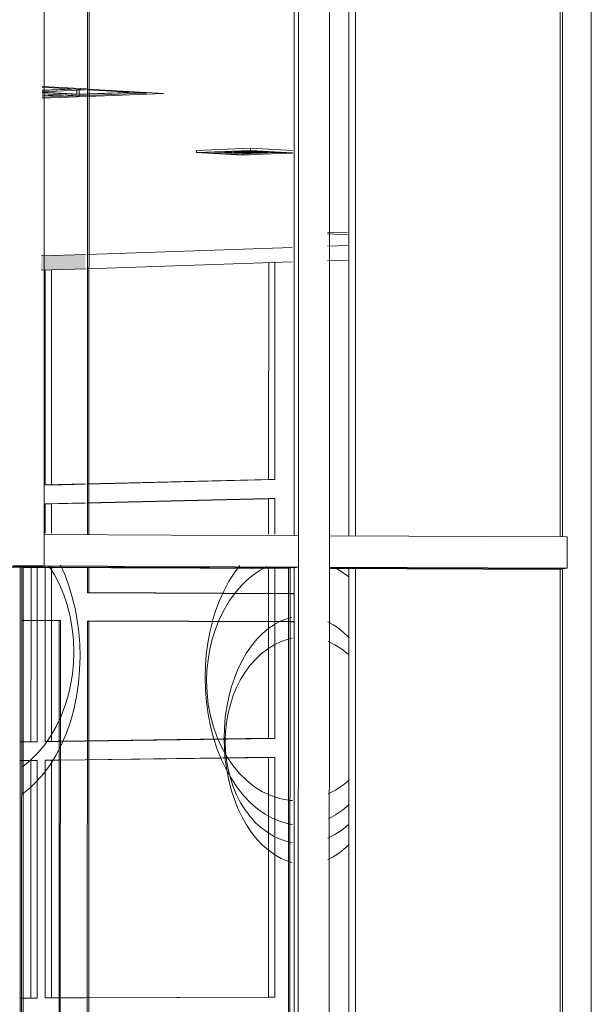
# Model space of a CAD drawing. Header units: metres. Extents: x -32 to 90, y -28 to 32.
# Tile 89 of 148: x 90.06778 to 90.068622, y 1.777383 to 1.778833. Entities that reach past the tile are written whole.
import ezdxf

# ---------------------------------------------------------------- set-up
doc = ezdxf.new("R2010")
doc.units = ezdxf.units.M
for name, color, linetype, lineweight in [('A-CLNG', 13, 'Continuous', 18), ('A-CLNG-PATT', 13, 'Continuous', 35), ('A-DOOR', 31, 'Continuous', 18), ('A-GLAZ-CURT', 52, 'Continuous', 18), ('A-GLAZ-CWMG', 51, 'Continuous', 18), ('A-WALL', 113, 'Continuous', 18), ('E-LITE-EQPM', 33, 'Continuous', 18)]:
    doc.layers.add(name, color=color, linetype=linetype, lineweight=lineweight)

msp = doc.modelspace()

# ---------------------------------------------------------------- hatches: boundary and pattern name
at = {"layer": 'A-CLNG-PATT'}
h = msp.add_hatch(color=256, dxfattribs=at)
h.paths.add_polyline_path([(90.0670029, 1.7784371), (90.0670428, 1.7784384), (90.0670428, 1.778459), (90.0670031, 1.7784577), (90.067003, 1.7784472)], flags=0)
h.paths.add_polyline_path([(90.0674212, 1.7784509), (90.0677598, 1.7784621), (90.0677598, 1.7784831), (90.0674214, 1.7784718), (90.0674213, 1.7784604)], flags=0)
h.paths.add_polyline_path([(90.0678115, 1.7784638), (90.0678767, 1.7784659), (90.0678767, 1.7784871), (90.0678116, 1.7784849), (90.0678115, 1.7784726)], flags=0)
h.paths.add_polyline_path([(90.0670073, 1.7788666), (90.0670471, 1.7788697), (90.0670471, 1.7789084), (90.0670077, 1.7789052), (90.0670073, 1.7788679)], flags=0)
h.paths.add_polyline_path([(90.0674247, 1.7788854), (90.0677626, 1.7789011), (90.067763, 1.7789952), (90.0675918, 1.7789967), (90.0674689, 1.7789279), (90.0674251, 1.7789257), (90.0674248, 1.7788863)], flags=0)
h.paths.add_polyline_path([(90.0678142, 1.7789029), (90.0678793, 1.7789063), (90.0678795, 1.7789942), (90.0678148, 1.7789947), (90.0678142, 1.7789034)], flags=0)
h.paths.add_polyline_path([(90.0685921, 1.7789985), (90.0686219, 1.7790169), (90.0686219, 1.7791595), (90.0685798, 1.7791579), (90.0685798, 1.7791171), (90.0686155, 1.7791168), (90.0686146, 1.779112), (90.0685984, 1.7791039), (90.0685797, 1.7791039), (90.0685795, 1.7789986)], flags=0)
h.paths.add_polyline_path([(90.0681837, 1.779002), (90.0681843, 1.7791923), (90.067816, 1.7791962), (90.0678149, 1.7790051), (90.0681835, 1.779002)], flags=0)
h.paths.add_polyline_path([(90.0677633, 1.7790056), (90.0677642, 1.7791967), (90.0673937, 1.7792006), (90.0673931, 1.7791153), (90.0674206, 1.7791148), (90.0673927, 1.7790831), (90.0673923, 1.7790087), (90.067763, 1.7790056)], flags=0)
h.paths.add_polyline_path([(90.067341, 1.7790092), (90.0673413, 1.7790834), (90.0669956, 1.7790856), (90.066995, 1.7790122), (90.0673407, 1.7790092)], flags=0)
h.paths.add_polyline_path([(90.068585, 1.7791089), (90.0685807, 1.7791106), (90.0685816, 1.779109)], flags=0)
h.paths.add_polyline_path([(90.0673419, 1.7791156), (90.0673422, 1.7792012), (90.0669968, 1.7792048), (90.066996, 1.7791179), (90.0673415, 1.7791156)], flags=0)
h.paths.add_polyline_path([(90.0685799, 1.7791646), (90.0686222, 1.7791673), (90.068622, 1.7791876), (90.0685799, 1.7791881), (90.0685799, 1.7791647)], flags=0)

# ---------------------------------------------------------------- linework, layer by layer
at = {"layer": 'A-CLNG', "lineweight": 9}
for p, q in [((90.0678131, 1.7787343), (90.0678782, 1.7787306)), ((90.0678805, 1.7787305), (90.0679918, 1.7787241)), ((90.0678782, 1.7787196), (90.067813, 1.7787169)), ((90.0679918, 1.7787241), (90.0678804, 1.7787196)), ((90.0682336, 1.7785188), (90.0682631, 1.7785199)), ((90.0682631, 1.7785158), (90.0682336, 1.7785173)), ((90.0681814, 1.7784973), (90.0678791, 1.7784871)), ((90.068263, 1.7785), (90.0682335, 1.7784991)), ((90.0678768, 1.7784871), (90.0678116, 1.7784849)), ((90.067879, 1.778466), (90.0681814, 1.778476)), ((90.0682334, 1.7784777), (90.0682629, 1.7784787)), ((90.0678115, 1.7784638), (90.0678767, 1.7784659))]:
    msp.add_line(p, q, dxfattribs=at)
at = {"layer": 'A-DOOR', "lineweight": 9}
for p, q in [((90.067785, 1.7780272), (90.0673934, 1.7780288)), ((90.0673934, 1.7780284), (90.0677829, 1.7780267)), ((90.0677802, 1.7762249), (90.0677807, 1.7780263)), ((90.0677829, 1.7780267), (90.0677807, 1.7780263)), ((90.0677829, 1.7780267), (90.0677824, 1.776225)), ((90.0677829, 1.7780267), (90.0677824, 1.776225)), ((90.0677829, 1.7780267), (90.067785, 1.7780272)), ((90.0677846, 1.7762251), (90.067785, 1.7780272)), ((90.0681783, 1.7780251), (90.067785, 1.7780267)), ((90.067785, 1.7780263), (90.0681759, 1.7780246)), ((90.0681759, 1.7780246), (90.0681756, 1.7762977)), ((90.0681759, 1.7780246), (90.0681783, 1.7780251)), ((90.068178, 1.7762977), (90.0681783, 1.7780251)), ((90.0678399, 1.7779483), (90.0677838, 1.7779485)), ((90.0677838, 1.7779482), (90.0678382, 1.777948)), ((90.0678382, 1.777948), (90.0678379, 1.776822)), ((90.0678382, 1.777948), (90.0678399, 1.7779483)), ((90.0678396, 1.776822), (90.0678399, 1.7779483))]:
    msp.add_line(p, q, dxfattribs=at)
at = {"layer": 'A-GLAZ-CURT', "lineweight": 9}
for p, q in [((90.0685765, 1.7792033), (90.0685764, 1.7780711)), ((90.0685798, 1.7780711), (90.0685799, 1.7792032)), ((90.0678796, 1.7780748), (90.0678798, 1.7790046)), ((90.0678821, 1.7790046), (90.0678819, 1.7780748)), ((90.0681467, 1.7781558), (90.0681468, 1.778475)), ((90.0681559, 1.7784753), (90.0681559, 1.7781555)), ((90.0678176, 1.7784642), (90.0678175, 1.7781478)), ((90.0678267, 1.778148), (90.0678268, 1.7784645)), ((90.0678175, 1.7781478), (90.0678764, 1.7781492)), ((90.0678764, 1.7781487), (90.0678267, 1.7781475)), ((90.0678787, 1.7781493), (90.0681467, 1.7781558)), ((90.0681559, 1.7781555), (90.0678787, 1.7781487)), ((90.0681559, 1.7781555), (90.0681467, 1.7781558)), ((90.0678175, 1.7781478), (90.0678267, 1.7781475)), ((90.0678764, 1.7781214), (90.0678175, 1.77812)), ((90.0678175, 1.77812), (90.0678175, 1.7780768)), ((90.0678175, 1.77812), (90.0678267, 1.7781197)), ((90.0678267, 1.7781197), (90.0678764, 1.7781209)), ((90.0678267, 1.7780768), (90.0678267, 1.7781197)), ((90.0681467, 1.7781278), (90.0678787, 1.7781215)), ((90.0678787, 1.7781209), (90.0681462, 1.7781272)), ((90.0681467, 1.7780753), (90.0681467, 1.7781278)), ((90.0681467, 1.7781278), (90.0681558, 1.7781275)), ((90.0681467, 1.7781273), (90.0681558, 1.7781275)), ((90.0681558, 1.7781275), (90.0681558, 1.7780753)), ((90.0677966, 1.7779499), (90.0677966, 1.7780288)), ((90.0678058, 1.7780288), (90.0678057, 1.7779498)), ((90.0678175, 1.7780287), (90.0678175, 1.7779498)), ((90.0678266, 1.7779498), (90.0678267, 1.7780287)), ((90.0678796, 1.7779887), (90.0678796, 1.7780269)), ((90.0678819, 1.7780269), (90.0678819, 1.7779891)), ((90.0681467, 1.7779897), (90.0681467, 1.7780273)), ((90.0681558, 1.7780273), (90.0681558, 1.7779896)), ((90.0685798, 1.778024), (90.0682362, 1.7780254)), ((90.0682362, 1.7780248), (90.0685764, 1.7780234)), ((90.0685764, 1.7780234), (90.0685762, 1.7762226)), ((90.0685798, 1.778024), (90.0685764, 1.7780234)), ((90.0685796, 1.7762228), (90.0685798, 1.778024)), ((90.0678819, 1.7779891), (90.0678796, 1.7779887)), ((90.0678819, 1.7779891), (90.0681774, 1.7779881)), ((90.0681467, 1.7779483), (90.0681467, 1.7779897)), ((90.0681558, 1.7779896), (90.0681558, 1.7779482)), ((90.0681774, 1.7779876), (90.0678796, 1.7779887)), ((90.0681774, 1.7779881), (90.0681835, 1.7779881)), ((90.0681835, 1.7779876), (90.0681774, 1.7779876)), ((90.0677965, 1.7777699), (90.0677966, 1.7779499)), ((90.0678057, 1.7779498), (90.0678057, 1.7777697)), ((90.0678175, 1.7779498), (90.0678174, 1.7777702)), ((90.0678266, 1.7777703), (90.0678266, 1.7779498)), ((90.0678792, 1.7762278), (90.0678796, 1.7779473)), ((90.0678819, 1.7779478), (90.0678796, 1.7779473)), ((90.0678796, 1.7779473), (90.0678818, 1.7779473)), ((90.0678819, 1.7779478), (90.0678815, 1.7762279)), ((90.0681774, 1.7779468), (90.0678819, 1.7779478)), ((90.0678819, 1.7779473), (90.0681774, 1.7779463)), ((90.0681467, 1.7777748), (90.0681467, 1.7779483)), ((90.0681558, 1.7779482), (90.0681558, 1.7777746)), ((90.0681835, 1.7779468), (90.0681774, 1.7779468)), ((90.0681774, 1.7779463), (90.0681835, 1.7779463)), ((90.0678763, 1.777771), (90.0681467, 1.7777748)), ((90.0681558, 1.7777746), (90.0678763, 1.7777707)), ((90.0681558, 1.7777746), (90.0681467, 1.7777748)), ((90.0677802, 1.7777697), (90.0677965, 1.7777699)), ((90.0678057, 1.7777697), (90.0677802, 1.7777693)), ((90.0678057, 1.7777697), (90.0677965, 1.7777699)), ((90.0678174, 1.7777702), (90.0678365, 1.7777705)), ((90.0678174, 1.7777702), (90.0678266, 1.77777)), ((90.0678365, 1.7777701), (90.0678266, 1.77777)), ((90.0678365, 1.7777705), (90.0678763, 1.777771)), ((90.0678763, 1.7777707), (90.0678365, 1.7777701)), ((90.0678365, 1.7777427), (90.0678174, 1.7777424)), ((90.0678174, 1.7777424), (90.0678174, 1.7773925)), ((90.0678174, 1.7777424), (90.0678266, 1.7777422)), ((90.0678266, 1.7777422), (90.0678365, 1.7777424)), ((90.0678763, 1.7777432), (90.0678365, 1.7777427)), ((90.0678365, 1.7777424), (90.0678763, 1.7777429)), ((90.0681467, 1.7777468), (90.0678763, 1.7777432)), ((90.0678763, 1.7777429), (90.0681558, 1.7777466)), ((90.0681466, 1.7773938), (90.0681467, 1.7777468)), ((90.0681467, 1.7777468), (90.0681558, 1.7777466)), ((90.0681558, 1.7777466), (90.0681557, 1.7773937)), ((90.0677965, 1.7777421), (90.0677802, 1.7777419)), ((90.0677802, 1.7777416), (90.0678057, 1.777742)), ((90.0677964, 1.7773925), (90.0677965, 1.7777421)), ((90.0677965, 1.7777421), (90.0678057, 1.777742)), ((90.0678057, 1.777742), (90.0678056, 1.7773924)), ((90.0678265, 1.7773926), (90.0678266, 1.7777422)), ((90.0677801, 1.7773924), (90.0677964, 1.7773925)), ((90.0678056, 1.7773924), (90.0677801, 1.7773923)), ((90.0678056, 1.7773924), (90.0677964, 1.7773925)), ((90.0678174, 1.7773925), (90.0678364, 1.7773926)), ((90.0678174, 1.7773925), (90.0678265, 1.7773925)), ((90.0678364, 1.7773925), (90.0678265, 1.7773925)), ((90.0678364, 1.7773926), (90.0678762, 1.7773928)), ((90.0678762, 1.7773927), (90.0678364, 1.7773925)), ((90.0678762, 1.7773928), (90.0681466, 1.7773938)), ((90.0681557, 1.7773937), (90.0678762, 1.7773927)), ((90.0681557, 1.7773937), (90.0681466, 1.7773938))]:
    msp.add_line(p, q, dxfattribs=at)
at = {"layer": 'A-GLAZ-CWMG', "lineweight": 9}
for p, q in [((90.0678161, 1.7792984), (90.0678158, 1.7780284)), ((90.0681843, 1.7780729), (90.0681845, 1.7792074)), ((90.0681908, 1.7792073), (90.0681906, 1.7780498)), ((90.0682364, 1.7792068), (90.0682362, 1.7780496)), ((90.0678158, 1.7780284), (90.0678158, 1.7780745)), ((90.0681906, 1.7780728), (90.0678158, 1.7780745)), ((90.0681906, 1.7780728), (90.0681906, 1.7780268)), ((90.0682362, 1.7780266), (90.0682362, 1.7780726)), ((90.0685866, 1.7780711), (90.0682362, 1.7780726)), ((90.0685866, 1.7780711), (90.0685866, 1.7780251)), ((90.0681906, 1.7780498), (90.0681903, 1.7762988)), ((90.0682362, 1.7780496), (90.0682359, 1.7763006)), ((90.0677643, 1.7780274), (90.06781, 1.7780272)), ((90.0678158, 1.7780284), (90.0677699, 1.7780285)), ((90.06781, 1.7780272), (90.0678158, 1.7780284)), ((90.06781, 1.7780272), (90.0678158, 1.7780284)), ((90.0681843, 1.7780256), (90.06781, 1.7780272)), ((90.0681906, 1.7780268), (90.0678158, 1.7780284)), ((90.068184, 1.7762978), (90.0681843, 1.7780268)), ((90.0681906, 1.7780268), (90.0681843, 1.7780256)), ((90.0685866, 1.7780251), (90.0682362, 1.7780266)), ((90.0685797, 1.778024), (90.0682362, 1.7780254)), ((90.0685866, 1.7780251), (90.0685797, 1.778024))]:
    msp.add_line(p, q, dxfattribs=at)
at = {"layer": 'A-WALL', "lineweight": 9}
for p, q in [((90.0686223, 1.7792028), (90.068622, 1.7762915)), ((90.0682648, 1.7780731), (90.068265, 1.7790013)), ((90.068275, 1.7789996), (90.0682749, 1.778073)), ((90.0682646, 1.7763006), (90.0682648, 1.7780259)), ((90.0682749, 1.7780258), (90.0682746, 1.776301))]:
    msp.add_line(p, q, dxfattribs=at)
at = {"layer": 'E-LITE-EQPM', "lineweight": 9}
for p, q in [((90.0678782, 1.7787306), (90.0678131, 1.7787343)), ((90.0678782, 1.7787293), (90.0678131, 1.778733)), ((90.0678131, 1.778733), (90.0678782, 1.7787293)), ((90.0678782, 1.7787293), (90.0678131, 1.778733)), ((90.0678131, 1.7787287), (90.0678539, 1.7787304)), ((90.0678539, 1.7787304), (90.0678131, 1.7787287)), ((90.0678572, 1.7787302), (90.0678131, 1.7787285)), ((90.0678131, 1.7787285), (90.0678572, 1.7787302)), ((90.0678765, 1.7787291), (90.0678131, 1.7787265)), ((90.0678641, 1.7787229), (90.0678641, 1.7787286)), ((90.0678674, 1.7787227), (90.0678674, 1.7787288)), ((90.0679918, 1.7787241), (90.0678805, 1.7787305)), ((90.0679669, 1.7787242), (90.0678805, 1.7787292)), ((90.0678805, 1.7787292), (90.0679669, 1.7787242)), ((90.0679669, 1.7787242), (90.0678805, 1.7787292)), ((90.067813, 1.7787205), (90.0678415, 1.7787217)), ((90.0678415, 1.7787217), (90.067813, 1.7787205)), ((90.0678444, 1.7787215), (90.067813, 1.7787203)), ((90.067813, 1.7787203), (90.0678444, 1.7787215)), ((90.0678641, 1.7787204), (90.067813, 1.7787184)), ((90.067813, 1.7787169), (90.0678782, 1.7787196)), ((90.0678131, 1.7787258), (90.0678674, 1.7787227)), ((90.0678674, 1.7787227), (90.0678131, 1.7787258)), ((90.0678641, 1.7787226), (90.0678131, 1.7787255)), ((90.0678131, 1.7787255), (90.0678641, 1.7787226)), ((90.0678674, 1.7787205), (90.0678131, 1.7787236)), ((90.0678641, 1.7787201), (90.0678674, 1.7787202)), ((90.0678674, 1.7787202), (90.0678641, 1.7787201)), ((90.0678641, 1.7787201), (90.0678674, 1.7787202)), ((90.0678674, 1.7787227), (90.0678782, 1.7787232)), ((90.0678782, 1.7787232), (90.0678674, 1.7787227)), ((90.0678782, 1.7787229), (90.0678674, 1.7787224)), ((90.0678674, 1.7787224), (90.0678782, 1.7787229)), ((90.0678674, 1.7787205), (90.0678674, 1.7787227)), ((90.0678782, 1.778721), (90.0678674, 1.7787205)), ((90.0678804, 1.7787196), (90.0679918, 1.7787241)), ((90.0678805, 1.7787232), (90.0679381, 1.7787256)), ((90.0679381, 1.7787256), (90.0678805, 1.7787232)), ((90.0679404, 1.7787254), (90.0678805, 1.778723)), ((90.0678805, 1.778723), (90.0679404, 1.7787254)), ((90.0679606, 1.7787243), (90.0678805, 1.778721)), ((90.0679606, 1.778724), (90.0679669, 1.7787242)), ((90.0679669, 1.7787242), (90.0679606, 1.778724)), ((90.0679606, 1.778724), (90.0679669, 1.7787242)), ((90.0680402, 1.7786402), (90.0681199, 1.7786432)), ((90.0681199, 1.7786432), (90.0681821, 1.7786398)), ((90.0681199, 1.7786399), (90.0681199, 1.7786432)), ((90.0680402, 1.7786369), (90.0680402, 1.7786402)), ((90.0681199, 1.7786399), (90.0680402, 1.7786369)), ((90.0680402, 1.7786369), (90.0681086, 1.7786332)), ((90.0681093, 1.7786336), (90.0680495, 1.7786369)), ((90.0680673, 1.7786376), (90.0681093, 1.7786353)), ((90.068085, 1.7786382), (90.0681093, 1.7786369)), ((90.0681093, 1.7786369), (90.068085, 1.7786382)), ((90.0681086, 1.7786332), (90.0681184, 1.7786336)), ((90.0681093, 1.7786369), (90.0681435, 1.7786382)), ((90.0681435, 1.7786382), (90.0681093, 1.7786369)), ((90.0681093, 1.7786353), (90.0681612, 1.7786372)), ((90.0681093, 1.7786336), (90.0681093, 1.7786369)), ((90.0681093, 1.7786353), (90.0681093, 1.7786369)), ((90.068179, 1.7786362), (90.0681093, 1.7786336)), ((90.0681192, 1.7786395), (90.068179, 1.7786362)), ((90.0681821, 1.7786365), (90.0681199, 1.7786399)), ((90.068179, 1.7786359), (90.0681821, 1.778636))]:
    msp.add_line(p, q, dxfattribs=at)
for points in [[(90.0680894, 1.7786373, 0), (90.0680847, 1.7786376, 0), (90.068082, 1.778638, 0)], [(90.0681469, 1.778638, 0), (90.0681452, 1.7786377, 0), (90.0681413, 1.7786373, 0), (90.0681356, 1.778637, 0), (90.0681284, 1.7786368, 0), (90.0681203, 1.7786367, 0), (90.0681117, 1.7786367, 0), (90.0681034, 1.7786368, 0), (90.0680957, 1.778637, 0), (90.0680894, 1.7786373, 0)], [(90.0680958, 1.7786386, 0), (90.0681034, 1.7786385, 0), (90.0681117, 1.7786384, 0), (90.0681203, 1.7786384, 0), (90.0681284, 1.7786385, 0), (90.0681349, 1.7786387, 0)], [(90.0681349, 1.7786387, 0), (90.0681284, 1.7786385, 0), (90.0681203, 1.7786384, 0), (90.0681117, 1.7786384, 0), (90.0681034, 1.7786385, 0), (90.0680958, 1.7786386, 0)], [(90.0678226, 1.7780286, 0), (90.067831, 1.7780153, 0), (90.0678384, 1.778001, 0), (90.0678448, 1.7779858, 0), (90.0678501, 1.7779699, 0), (90.0678542, 1.7779534, 0), (90.0678572, 1.7779364, 0), (90.067859, 1.7779192, 0), (90.0678596, 1.7779017, 0)], [(90.0678402, 1.7780298, 0), (90.0678467, 1.7780148, 0), (90.0678525, 1.7779991, 0), (90.0678574, 1.7779827, 0), (90.0678615, 1.7779659, 0), (90.0678647, 1.7779486, 0), (90.067867, 1.7779311, 0), (90.0678684, 1.7779133, 0), (90.0678688, 1.7778955, 0)], [(90.0680805, 1.7779914, 0), (90.0680877, 1.778005, 0), (90.0680957, 1.7780176, 0), (90.0681043, 1.7780292, 0)], [(90.0680983, 1.77799, 0), (90.0681065, 1.7779994, 0), (90.0681153, 1.7780079, 0), (90.0681245, 1.7780155, 0), (90.0681341, 1.7780222, 0), (90.0681441, 1.7780278, 0)], [(90.0682431, 1.7780268, 0), (90.0682545, 1.7780199, 0), (90.0682653, 1.7780117, 0)], [(90.0680642, 1.7779479, 0), (90.0680689, 1.7779631, 0), (90.0680743, 1.7779776, 0), (90.0680805, 1.7779914, 0)], [(90.0680739, 1.7779494, 0), (90.068081, 1.7779639, 0), (90.0680892, 1.7779775, 0), (90.0680983, 1.77799, 0)], [(90.0680531, 1.7778645, 0), (90.0680535, 1.7778814, 0), (90.0680548, 1.7778981, 0), (90.068057, 1.7779147, 0), (90.06806, 1.7779308, 0), (90.0680638, 1.7779466, 0)], [(90.0680552, 1.7778589, 0), (90.0680558, 1.7778747, 0), (90.0680574, 1.7778903, 0), (90.06806, 1.7779057, 0), (90.0680636, 1.7779208, 0), (90.0680683, 1.7779354, 0), (90.0680739, 1.7779494, 0)], [(90.0680811, 1.7777744, 0), (90.0680815, 1.7777899, 0), (90.0680828, 1.7778053, 0), (90.0680849, 1.7778204, 0), (90.0680879, 1.7778352, 0), (90.0680917, 1.7778496, 0), (90.0680962, 1.7778634, 0), (90.0681015, 1.7778765, 0), (90.0681075, 1.7778888, 0), (90.0681142, 1.7779003, 0), (90.0681215, 1.7779109, 0), (90.0681294, 1.7779205, 0), (90.0681377, 1.7779289, 0), (90.0681465, 1.7779363, 0), (90.0681557, 1.7779425, 0), (90.0681652, 1.7779474, 0), (90.068175, 1.7779511, 0)], [(90.0681761, 1.7779514, 0), (90.0681785, 1.7779521, 0), (90.068181, 1.7779527, 0)], [(90.0682339, 1.7779461, 0), (90.0682419, 1.7779418, 0), (90.0682496, 1.7779366, 0), (90.0682571, 1.7779306, 0), (90.0682642, 1.7779238, 0)], [(90.0680827, 1.7777703, 0), (90.0680832, 1.7777842, 0), (90.0680846, 1.7777979, 0), (90.068087, 1.7778115, 0), (90.0680903, 1.7778247, 0), (90.0680945, 1.7778375, 0), (90.0680996, 1.7778497, 0), (90.0681055, 1.7778613, 0), (90.0681122, 1.7778722, 0), (90.0681196, 1.7778822, 0), (90.0681277, 1.7778913, 0), (90.0681363, 1.7778994, 0), (90.0681455, 1.7779065, 0), (90.0681551, 1.7779124, 0), (90.0681651, 1.7779172, 0), (90.0681754, 1.7779207, 0)], [(90.0681754, 1.7779207, 0), (90.0681784, 1.7779215, 0), (90.0681814, 1.7779222, 0)], [(90.0682343, 1.7779172, 0), (90.0682445, 1.7779122, 0), (90.0682544, 1.777906, 0), (90.0682638, 1.7778986, 0)], [(90.0678596, 1.7779017, 0), (90.0678591, 1.7778853, 0), (90.0678575, 1.777869, 0), (90.0678549, 1.777853, 0), (90.0678512, 1.7778373, 0), (90.0678465, 1.7778221, 0), (90.0678409, 1.7778074, 0)], [(90.0678688, 1.7778955, 0), (90.0678682, 1.7778755, 0), (90.0678665, 1.7778557, 0), (90.0678636, 1.7778362, 0), (90.0678596, 1.7778173, 0), (90.0678545, 1.7777989, 0), (90.0678483, 1.7777813, 0), (90.0678411, 1.7777647, 0)], [(90.0681759, 1.7776489, 0), (90.0681642, 1.7776521, 0), (90.0681527, 1.7776568, 0), (90.0681415, 1.777663, 0), (90.0681306, 1.7776706, 0), (90.0681202, 1.7776796, 0), (90.0681103, 1.77769, 0), (90.068101, 1.7777016, 0), (90.0680923, 1.7777144, 0), (90.0680844, 1.7777283, 0), (90.0680773, 1.7777431, 0), (90.068071, 1.7777588, 0), (90.0680656, 1.7777753, 0), (90.0680612, 1.7777924, 0), (90.0680576, 1.77781, 0), (90.0680551, 1.7778279, 0), (90.0680536, 1.7778462, 0), (90.0680531, 1.7778645, 0)], [(90.0681759, 1.7776835, 0), (90.0681629, 1.7776861, 0), (90.0681501, 1.7776903, 0), (90.0681377, 1.7776961, 0), (90.0681258, 1.7777035, 0), (90.0681145, 1.7777124, 0), (90.068104, 1.7777227, 0), (90.0680943, 1.7777343, 0), (90.0680855, 1.7777471, 0), (90.0680777, 1.777761, 0), (90.0680709, 1.7777758, 0), (90.0680654, 1.7777914, 0), (90.068061, 1.7778077, 0), (90.0680578, 1.7778245, 0), (90.0680559, 1.7778416, 0), (90.0680552, 1.7778589, 0)], [(90.0678409, 1.7778074, 0), (90.0678337, 1.7777922, 0), (90.0678254, 1.7777779, 0), (90.0678163, 1.7777647, 0), (90.0678062, 1.7777527, 0), (90.0677953, 1.7777421, 0), (90.0677838, 1.7777328, 0)], [(90.0681749, 1.7775938, 0), (90.0681652, 1.7775979, 0), (90.0681557, 1.7776032, 0), (90.0681465, 1.7776098, 0), (90.0681377, 1.7776175, 0), (90.0681293, 1.7776263, 0), (90.0681215, 1.7776362, 0), (90.0681142, 1.7776471, 0), (90.0681075, 1.7776588, 0), (90.0681015, 1.7776714, 0), (90.0680962, 1.7776848, 0), (90.0680916, 1.7776987, 0), (90.0680879, 1.7777132, 0), (90.0680849, 1.7777281, 0), (90.0680828, 1.7777434, 0), (90.0680815, 1.7777588, 0), (90.0680811, 1.7777744, 0)], [(90.0678411, 1.7777647, 0), (90.0678333, 1.7777496, 0), (90.0678247, 1.7777357, 0), (90.0678153, 1.7777229, 0), (90.0678053, 1.7777114, 0), (90.0677946, 1.7777012, 0), (90.0677833, 1.7776924, 0)], [(90.0681753, 1.7776225, 0), (90.068165, 1.7776257, 0), (90.0681551, 1.7776302, 0), (90.0681454, 1.7776359, 0), (90.0681363, 1.7776427, 0), (90.0681276, 1.7776505, 0), (90.0681196, 1.7776594, 0), (90.0681122, 1.7776692, 0), (90.0681055, 1.7776799, 0), (90.0680996, 1.7776913, 0), (90.0680945, 1.7777034, 0), (90.0680903, 1.7777161, 0), (90.068087, 1.7777292, 0), (90.0680846, 1.7777427, 0), (90.0680832, 1.7777564, 0), (90.0680827, 1.7777703, 0)], [(90.0682653, 1.777713, 0), (90.0682555, 1.7777052, 0), (90.0682453, 1.7776985, 0), (90.0682347, 1.7776929, 0)], [(90.0681821, 1.7776829, 0), (90.068179, 1.7776832, 0), (90.0681759, 1.7776835, 0)], [(90.0682652, 1.7776772, 0), (90.0682554, 1.777669, 0), (90.0682453, 1.777662, 0), (90.0682348, 1.7776563, 0)], [(90.0681821, 1.7776478, 0), (90.068179, 1.7776483, 0), (90.0681759, 1.7776489, 0)], [(90.0682637, 1.7776471, 0), (90.0682544, 1.7776394, 0), (90.0682445, 1.7776329, 0), (90.0682342, 1.7776277, 0)], [(90.0681813, 1.7776212, 0), (90.0681783, 1.7776218, 0), (90.0681753, 1.7776225, 0)], [(90.0682642, 1.7776175, 0), (90.068257, 1.777611, 0), (90.0682495, 1.7776053, 0), (90.0682418, 1.7776004, 0), (90.0682339, 1.7775964, 0)], [(90.068181, 1.777592, 0), (90.0681779, 1.7775928, 0), (90.0681749, 1.7775938, 0)]]:
    msp.add_polyline3d(points, dxfattribs=at)

doc.saveas('drawing.dxf')
